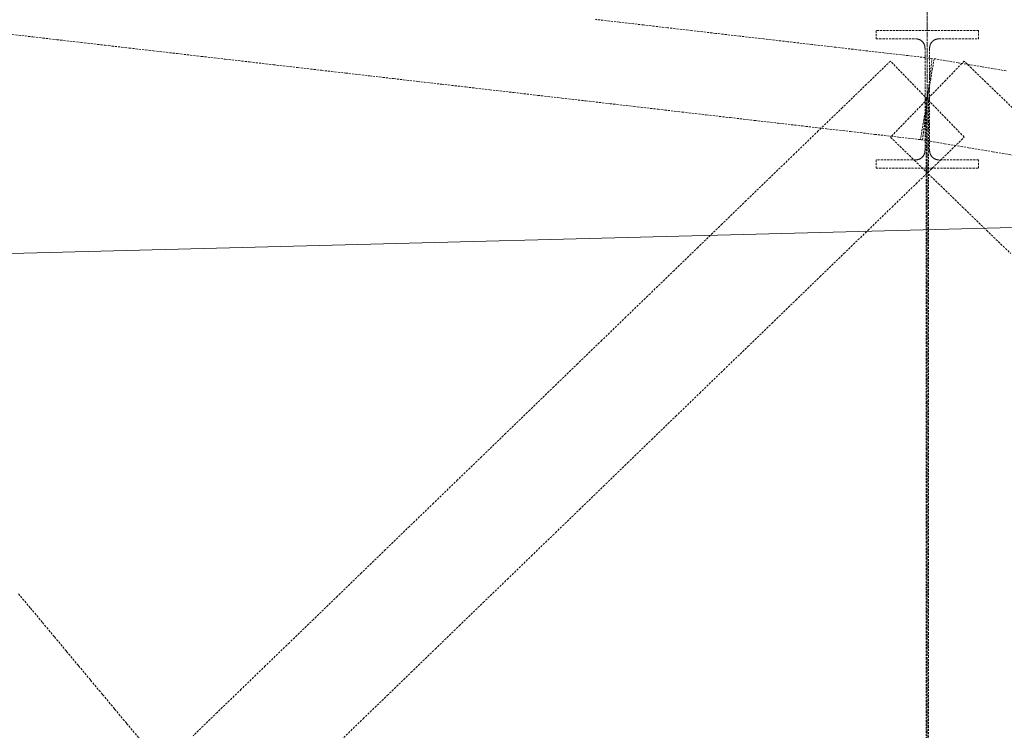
# Model space of a CAD drawing. Header units: millimetres. Extents: x -176817 to 571382, y -58489 to 156123.
# Tile 52 of 256: x -31400 to -28521, y -17363 to -15284. Entities that reach past the tile are written whole.
import ezdxf

# ---------------------------------------------------------------- set-up
doc = ezdxf.new("R2010")
doc.units = ezdxf.units.MM
doc.header["$LTSCALE"] = 0.2
doc.linetypes.add('DASHDOT', pattern=[25.4, 12.7, -6.35, 0, -6.35])
doc.linetypes.add('HIDDEN', pattern=[9.525, 6.35, -3.175])
doc.layers.get('0').update_dxf_attribs({"lineweight": 13})
doc.layers.get('Defpoints').update_dxf_attribs({"lineweight": 13})
doc.layers.add('-AAA Podkład', color=252, linetype='Continuous', lineweight=13)
doc.layers.add('-AAA Wymiar', color=1, linetype='Continuous', lineweight=18)
doc.styles.add('WYMIARY', font='ROMANS.shx', dxfattribs={"width": 0.75, "oblique": 15})
doc.dimstyles.new('1 do 100', dxfattribs={"dimscale": 100, "dimtxt": 2, "dimasz": 2.5, "dimexe": 1.25, "dimexo": 0.625, "dimtad": 1, "dimdec": 0, "dimtxsty": 'WYMIARY', "dimcen": 2.5, "dimclrd": 256, "dimclre": 256, "dimclrt": 2, "dimadec": 0, "dimazin": 0, "dimtfac": 1, "dimtdec": 0, "dimtmove": 0, "dimatfit": 3, "dimfxl": 1.25, "dimlwd": -1, "dimlwe": -1, "dimarcsym": 0})

# ---------------------------------------------------------------- blocks, each defined once
blk = doc.blocks.new('*D9')
at = {"layer": '-AAA Wymiar', "transparency": 16777216}
for p, q in [((-19745.8, -45733.6), (-19745.8, 19037.7)), ((-28477.9, 18912.7), (-19995.8, 18912.7)), ((-28727.9, 18850.2), (-28727.9, 18787.7))]:
    blk.add_line(p, q, dxfattribs=at)
for points in [[(-28477.9, 18954.4), (-28477.9, 18871), (-28727.9, 18912.7)], [(-19995.8, 18954.4), (-19995.8, 18871), (-19745.8, 18912.7)]]:
    blk.add_solid(points, dxfattribs=at)
at = {"layer": 'Defpoints', "color": 0, "transparency": 16777216}
for p in [(-28727.9, 18912.7), (-19745.8, 18912.7), (-19745.8, -45796.1)]:
    blk.add_point(p, dxfattribs=at)
at = {"layer": '-AAA Wymiar', "color": 2, "transparency": 16777216, "insert": (-24236.9, 19075.2), "char_height": 200, "attachment_point": 5, "style": 'WYMIARY'}
blk.add_mtext('8982', dxfattribs=at)
blk = doc.blocks.new('Podkład rev.B')
at = {"layer": '-AAA Podkład', "linetype": 'HIDDEN', "ltscale": 5}
blk.add_line((26350, 2544.3, 0), (26350, -48454.9, 0), dxfattribs=at)
for points in [[(26336.2, -33318.9), (26343.1, -33259.3), (26350, -33199.7), (26356.9, -33140.1), (26363.8, -33080.4), (26293.5, -33072.3), (26223.2, -33064.2), (26152.9, -33056), (26082.6, -33047.9), (26012.2, -33039.7), (25941.9, -33031.6), (25871.6, -33023.4), (25801.3, -33015.3), (25731, -33007.2), (25660.7, -32999), (25590.4, -32990.9), (25520.1, -32982.7), (25449.7, -32974.6), (25379.4, -32966.4)], [(23664.3, -33009.4), (23734.6, -33017.5), (23804.9, -33025.7), (23875.3, -33033.8), (23945.6, -33042), (24015.9, -33050.1), (24086.2, -33058.3), (24156.5, -33066.4), (24226.8, -33074.5), (24297.1, -33082.7), (24367.4, -33090.8), (24437.8, -33099), (24508.1, -33107.1), (24578.4, -33115.3), (24648.7, -33123.4), (24719, -33131.5), (24789.3, -33139.7), (24859.6, -33147.8), (24929.9, -33156), (25000.3, -33164.1), (25070.6, -33172.3), (25140.9, -33180.4), (25211.2, -33188.6), (25281.5, -33196.7), (25351.8, -33204.8), (25422.1, -33213), (25492.4, -33221.1), (25562.8, -33229.3), (25633.1, -33237.4), (25703.4, -33245.6), (25773.7, -33253.7), (25844, -33261.8), (25914.3, -33270), (25984.6, -33278.1), (26054.9, -33286.3), (26125.3, -33294.4), (26195.6, -33302.6), (26265.9, -33310.7), (26336.2, -33318.9)], [(23980.9, -35476.7), (24040.5, -35427.1), (24100, -35377.5), (24159.5, -35327.8), (24219.1, -35278.2), (24183.9, -35236), (24148.7, -35193.9), (24113.6, -35151.7), (24078.4, -35109.5), (24043.3, -35067.3), (24008.1, -35025.2), (23973, -34983), (23937.8, -34940.8), (23902.6, -34898.7), (23867.5, -34856.5), (23832.3, -34814.3), (23797.2, -34772.1), (23762, -34730), (23726.9, -34687.8), (23691.7, -34645.6)], [(26356.8, -33199.7), (26356.8, -33125), (26356.8, -33050.3), (26356.8, -33049.7), (26356.8, -33049), (26356.8, -33048.4), (26356.9, -33047.7), (26357, -33047), (26357, -33046.4), (26357.1, -33045.7), (26357.3, -33045.1), (26357.4, -33044.4), (26357.6, -33043.8), (26357.7, -33043.1), (26357.9, -33042.5), (26358.1, -33041.9), (26358.3, -33041.2), (26358.6, -33040.6), (26358.8, -33040), (26359.1, -33039.4), (26359.3, -33038.8), (26359.6, -33038.2), (26359.9, -33037.6), (26360.3, -33037), (26360.6, -33036.4), (26360.9, -33035.9), (26361.3, -33035.3), (26361.7, -33034.8), (26362.1, -33034.2), (26362.5, -33033.7), (26362.9, -33033.2), (26363.3, -33032.7), (26363.7, -33032.2), (26364.2, -33031.7), (26364.6, -33031.2), (26365.1, -33030.8), (26365.6, -33030.3), (26366.1, -33029.9), (26366.6, -33029.4), (26367.1, -33029), (26367.7, -33028.6), (26368.2, -33028.2), (26368.7, -33027.9), (26369.3, -33027.5), (26369.9, -33027.1), (26370.4, -33026.8), (26371, -33026.5), (26371.6, -33026.2), (26372.2, -33025.9), (26372.8, -33025.6), (26373.4, -33025.4), (26374, -33025.1), (26374.6, -33024.9), (26375.3, -33024.7), (26375.9, -33024.5), (26376.5, -33024.3), (26377.2, -33024.1), (26377.8, -33023.9), (26378.5, -33023.8), (26379.1, -33023.7), (26379.8, -33023.6), (26380.4, -33023.5), (26381.1, -33023.4), (26381.8, -33023.4), (26382.4, -33023.3), (26383.1, -33023.3), (26383.8, -33023.3), (26441.9, -33023.3), (26500, -33023.3), (26500, -32999.2), (26425, -32999.2), (26350, -32999.2), (26275, -32999.2), (26200, -32999.2), (26200, -33023.3), (26258.1, -33023.3), (26316.3, -33023.3), (26316.9, -33023.3), (26317.6, -33023.3), (26318.2, -33023.4), (26318.9, -33023.4), (26319.6, -33023.5), (26320.2, -33023.6), (26320.9, -33023.7), (26321.5, -33023.8), (26322.2, -33023.9), (26322.8, -33024.1), (26323.5, -33024.3), (26324.1, -33024.5), (26324.7, -33024.7), (26325.4, -33024.9), (26326, -33025.1), (26326.6, -33025.4), (26327.2, -33025.6), (26327.8, -33025.9), (26328.4, -33026.2), (26329, -33026.5), (26329.6, -33026.8), (26330.1, -33027.1), (26330.7, -33027.5), (26331.3, -33027.9), (26331.8, -33028.2), (26332.3, -33028.6), (26332.9, -33029), (26333.4, -33029.4), (26333.9, -33029.9), (26334.4, -33030.3), (26334.9, -33030.8), (26335.4, -33031.2), (26335.8, -33031.7), (26336.3, -33032.2), (26336.7, -33032.7), (26337.1, -33033.2), (26337.5, -33033.7), (26337.9, -33034.2), (26338.3, -33034.8), (26338.7, -33035.3), (26339.1, -33035.9), (26339.4, -33036.4), (26339.7, -33037), (26340.1, -33037.6), (26340.4, -33038.2), (26340.7, -33038.8), (26340.9, -33039.4), (26341.2, -33040), (26341.4, -33040.6), (26341.7, -33041.2), (26341.9, -33041.9), (26342.1, -33042.5), (26342.3, -33043.1), (26342.4, -33043.8), (26342.6, -33044.4), (26342.7, -33045.1), (26342.9, -33045.7), (26343, -33046.4), (26343, -33047), (26343.1, -33047.7), (26343.2, -33048.4), (26343.2, -33049), (26343.2, -33049.7), (26343.3, -33050.3), (26343.3, -33125), (26343.3, -33199.7), (26356.8, -33199.7)], [(26580.9, -33117), (26510.6, -33105.1), (26440.3, -33093.2), (26370, -33081.3), (26360, -33140.5), (26350, -33199.7), (26340, -33258.8), (26330, -33318), (26400.3, -33329.9), (26470.6, -33341.7), (26540.9, -33353.6), (26611.2, -33365.5)], [(26457.8, -33311), (26403.9, -33255.3), (26350, -33199.7), (26296.1, -33144), (26242.2, -33088.3), (26171.9, -33156.3), (26101.6, -33224.4), (26031.3, -33292.4), (25960.9, -33360.5), (25890.6, -33428.6), (25820.3, -33496.6), (25750, -33564.7), (25679.7, -33632.7), (25609.4, -33700.8), (25539.1, -33768.8), (25468.8, -33836.9), (25398.4, -33905), (25328.1, -33973), (25257.8, -34041.1), (25187.5, -34109.1), (25117.2, -34177.2), (25046.9, -34245.2), (24976.6, -34313.3), (24906.3, -34381.3), (24835.9, -34449.4), (24765.6, -34517.5), (24695.3, -34585.5), (24625, -34653.6), (24554.7, -34721.6), (24484.4, -34789.7), (24414.1, -34857.7), (24343.8, -34925.8), (24273.4, -34993.9), (24203.1, -35061.9)], [(24629.7, -35080.5), (24700, -35012.4), (24770.3, -34944.4), (24840.6, -34876.3), (24910.9, -34808.3), (24981.2, -34740.2), (25051.6, -34672.2), (25121.9, -34604.1), (25192.2, -34536), (25262.5, -34468), (25332.8, -34399.9), (25403.1, -34331.9), (25473.4, -34263.8), (25543.7, -34195.8), (25614.1, -34127.7), (25684.4, -34059.6), (25754.7, -33991.6), (25825, -33923.5), (25895.3, -33855.5), (25965.6, -33787.4), (26035.9, -33719.4), (26106.2, -33651.3), (26176.6, -33583.3), (26246.9, -33515.2), (26317.2, -33447.1), (26387.5, -33379.1), (26457.8, -33311)], [(26598.4, -33224.4), (26528.1, -33156.3), (26457.8, -33088.3), (26403.9, -33144), (26350, -33199.7), (26296.1, -33255.3), (26242.2, -33311), (26312.5, -33379.1), (26382.8, -33447.1), (26453.1, -33515.2), (26523.4, -33583.3), (26593.8, -33651.3)], [(26500, -33401.4), (26500, -33377.2), (26441.9, -33377.2), (26383.8, -33377.2), (26383.1, -33377.2), (26382.4, -33377.2), (26381.8, -33377.1), (26381.1, -33377.1), (26380.4, -33377), (26379.8, -33376.9), (26379.1, -33376.8), (26378.5, -33376.7), (26377.8, -33376.5), (26377.2, -33376.4), (26376.5, -33376.2), (26375.9, -33376), (26375.2, -33375.8), (26374.6, -33375.6), (26374, -33375.4), (26373.4, -33375.1), (26372.8, -33374.9), (26372.2, -33374.6), (26371.6, -33374.3), (26371, -33374), (26370.4, -33373.6), (26369.8, -33373.3), (26369.3, -33373), (26368.7, -33372.6), (26368.2, -33372.2), (26367.6, -33371.8), (26367.1, -33371.4), (26366.6, -33371), (26366.1, -33370.6), (26365.6, -33370.1), (26365.1, -33369.7), (26364.6, -33369.2), (26364.2, -33368.7), (26363.7, -33368.2), (26363.3, -33367.7), (26362.8, -33367.2), (26362.4, -33366.7), (26362, -33366.2), (26361.6, -33365.6), (26361.3, -33365.1), (26360.9, -33364.5), (26360.6, -33363.9), (26360.2, -33363.4), (26359.9, -33362.8), (26359.6, -33362.2), (26359.3, -33361.6), (26359, -33361), (26358.8, -33360.4), (26358.5, -33359.7), (26358.3, -33359.1), (26358.1, -33358.5), (26357.9, -33357.8), (26357.7, -33357.2), (26357.6, -33356.6), (26357.4, -33355.9), (26357.3, -33355.3), (26357.1, -33354.6), (26357, -33354), (26357, -33353.3), (26356.9, -33352.6), (26356.8, -33352), (26356.8, -33351.3), (26356.8, -33350.6), (26356.8, -33350), (26356.8, -33274.8), (26356.8, -33199.7), (26343.3, -33199.7), (26343.3, -33274.8), (26343.3, -33350), (26343.2, -33350.6), (26343.2, -33351.3), (26343.2, -33352), (26343.1, -33352.6), (26343, -33353.3), (26343, -33354), (26342.9, -33354.6), (26342.7, -33355.3), (26342.6, -33355.9), (26342.4, -33356.6), (26342.3, -33357.2), (26342.1, -33357.9), (26341.9, -33358.5), (26341.7, -33359.1), (26341.5, -33359.7), (26341.2, -33360.4), (26341, -33361), (26340.7, -33361.6), (26340.4, -33362.2), (26340.1, -33362.8), (26339.8, -33363.4), (26339.4, -33363.9), (26339.1, -33364.5), (26338.7, -33365.1), (26338.4, -33365.6), (26338, -33366.2), (26337.6, -33366.7), (26337.2, -33367.2), (26336.7, -33367.7), (26336.3, -33368.2), (26335.8, -33368.7), (26335.4, -33369.2), (26334.9, -33369.7), (26334.4, -33370.1), (26333.9, -33370.6), (26333.4, -33371), (26332.9, -33371.4), (26332.4, -33371.8), (26331.8, -33372.2), (26331.3, -33372.6), (26330.7, -33373), (26330.2, -33373.3), (26329.6, -33373.6), (26329, -33374), (26328.4, -33374.3), (26327.8, -33374.6), (26327.2, -33374.9), (26326.6, -33375.1), (26326, -33375.4), (26325.4, -33375.6), (26324.8, -33375.8), (26324.1, -33376), (26323.5, -33376.2), (26322.8, -33376.4), (26322.2, -33376.5), (26321.5, -33376.7), (26320.9, -33376.8), (26320.2, -33376.9), (26319.6, -33377), (26318.9, -33377.1), (26318.2, -33377.1), (26317.6, -33377.2), (26316.9, -33377.2), (26316.3, -33377.2), (26258.1, -33377.2), (26200, -33377.2), (26200, -33401.4), (26275, -33401.4), (26350, -33401.4), (26425, -33401.4), (26500, -33401.4)], [(26347, -33199.7), (26347, -33267.7), (26347, -33335.8), (26347, -33403.8), (26347, -33471.9), (26347, -33539.9), (26347, -33608), (26347, -33676), (26347, -33744.1), (26347, -33812.2), (26347, -33880.2), (26347, -33948.3), (26347, -34016.3), (26347, -34084.4), (26347, -34152.4), (26347, -34220.5), (26347, -34288.6), (26347, -34356.6), (26347, -34424.7), (26347, -34492.7), (26347, -34560.8), (26347, -34628.8), (26347, -34696.9), (26347, -34764.9), (26347, -34833), (26347, -34901.1), (26347, -34969.1), (26347, -35037.2), (26347, -35105.2)], [(26353, -35105.2), (26353, -35037.2), (26353, -34969.1), (26353, -34901.1), (26353, -34833), (26353, -34764.9), (26353, -34696.9), (26353, -34628.8), (26353, -34560.8), (26353, -34492.7), (26353, -34424.7), (26353, -34356.6), (26353, -34288.6), (26353, -34220.5), (26353, -34152.4), (26353, -34084.4), (26353, -34016.3), (26353, -33948.3), (26353, -33880.2), (26353, -33812.2), (26353, -33744.1), (26353, -33676), (26353, -33608), (26353, -33539.9), (26353, -33471.9), (26353, -33403.8), (26353, -33335.8), (26353, -33267.7), (26353, -33199.7), (26347, -33199.7)]]:
    blk.add_lwpolyline(points, dxfattribs=at)

msp = doc.modelspace()

# ---------------------------------------------------------------- linework, layer by layer
at = {"layer": '-AAA Wymiar'}
msp.add_line((-61002.1991, -16730.6803), (-9928.1317, -15412.833), dxfattribs=at)
at = {"color": 252, "linetype": 'DASHDOT', "ltscale": 3}
msp.add_line((-28745.7819, 19253.2914), (-28745.7819, -30771.4395), dxfattribs=at)

# ---------------------------------------------------------------- block references
at = {"layer": '-AAA Wymiar'}
msp.add_blockref('Podkład rev.B', (-55095.7819, 17683.4632, 0), dxfattribs=at)

# ---------------------------------------------------------------- dimensions: what is measured, and where the dimension line sits
dim = msp.add_linear_dim(base=(-19745.7819, 18912.6998), p1=(-28727.9305, 18912.6998), p2=(-19745.7819, -45796.0606), dimstyle='1 do 100', override={"dimtmove": 1}, dxfattribs=at)
dim.commit()
dim.dimension.update_dxf_attribs({"geometry": '*D9', "text_midpoint": (-24236.8562, 19075.1998)})

doc.saveas('drawing.dxf')
